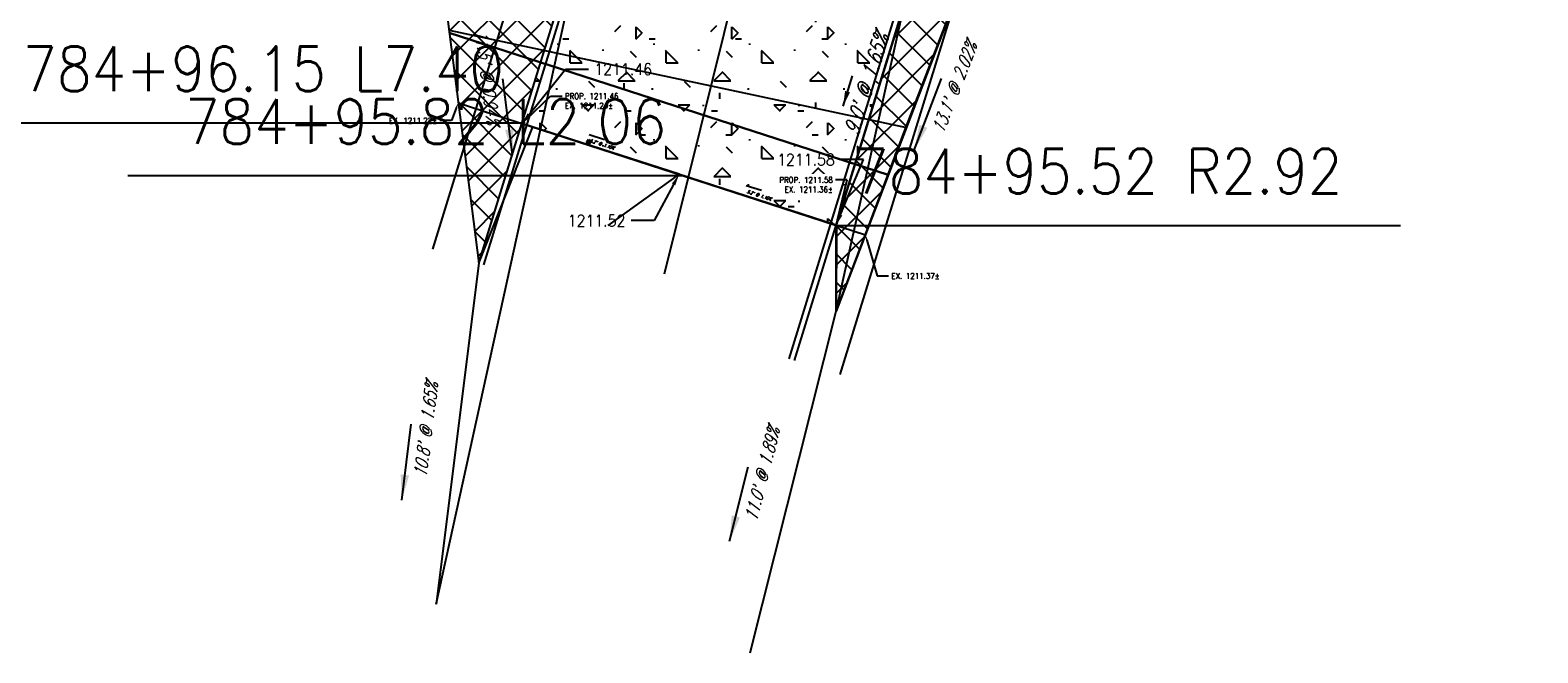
# Model space of a CAD drawing. Extents: x 167754 to 212748, y 396132 to 454338.
# Tile 127 of 150: x 168250 to 168297, y 437811 to 437830. Entities that reach past the tile are written whole.
import ezdxf
from ezdxf import colors
from ezdxf.entities.mleader import LeaderData, LeaderLine
from ezdxf.enums import TextEntityAlignment as Align
from ezdxf.math import Vec2, Vec3

# ---------------------------------------------------------------- set-up
doc = ezdxf.new("R2010")
doc.units = 0
doc.header["$MEASUREMENT"] = 0
for name, color, linetype, plot in [('0_3DP_MAT', 181, 'CONTINUOUS', False), ('0_EX. 3DP', 31, 'CONTINUOUS', False), ('0_QUANTITIES_PAVEMENT REMOVED', 130, 'CONTINUOUS', False), ('SC_SCRATCH-5', 5, 'CONTINUOUS', False)]:
    doc.layers.add(name, color=color, linetype=linetype, plot=plot)
for name, color, linetype in [('0_JLD_PR_3DP', 40, 'CONTINUOUS'), ('POLYLINE_LABEL_CORRECTION_2', 7, 'CONTINUOUS'), ('PV_P_CURB_RAMP', 3, 'CONTINUOUS'), ('PV_P_CURB_RAMP_HATCH', 3, 'CONTINUOUS'), ('PV_P_SAW_CUT_LINE', 110, 'CONTINUOUS'), ('SC_SCRATCH-6', 6, 'CONTINUOUS')]:
    doc.layers.add(name, color=color, linetype=linetype)
doc.styles.add('romans', font='romans.shx', dxfattribs={"width": 0.75, "oblique": 22.5})
doc.styles.get("Standard").update_dxf_attribs({"font": 'romans.shx', "width": 0.9})
doc.dimstyles.new('4P', dxfattribs={"dimscale": 4, "dimtxt": 0.14, "dimasz": 0.14, "dimexe": 0.05, "dimexo": 0.05, "dimgap": 0.05, "dimtad": 1, "dimzin": 0, "dimdsep": 46, "dimtxsty": 'romans', "dimcen": 0, "dimdle": 0.1, "dimclrd": 1, "dimclre": 1, "dimclrt": 7, "dimaunit": 1, "dimadec": 4, "dimazin": 0, "dimtfac": 1, "dimtmove": 0, "dimatfit": 2, "dimfxl": 1, "dimtvp": 1, "dimtolj": 1, "dimtzin": 0, "dimarcsym": 0})

msp = doc.modelspace()

# ---------------------------------------------------------------- hatches: boundary and pattern name
at = {"layer": 'PV_P_SAW_CUT_LINE', "transparency": 33554495}
h = msp.add_hatch(dxfattribs=at)
h.set_pattern_fill('ANSI37', color=256, scale=5)
h.paths.add_polyline_path([(168277.389, 437830.607), (168282.158, 437846.088), (168294.139, 437847.276), (168290.936, 437845.127), (168285.773, 437840.267), (168280.006, 437833.463), (168275.327, 437821.226), (168275.328, 437823.916)])
h = msp.add_hatch(dxfattribs=at)
h.set_pattern_fill('ANSI37', color=256, scale=5)
h.paths.add_polyline_path([(168264.142, 437822.725), (168265.492, 437827.107), (168268.095, 437835.567), (168271.204, 437845.651), (168255.377, 437845.079), (168258.527, 437840.579), (168262.685, 437834.142)])

# ---------------------------------------------------------------- linework, layer by layer
at = {"layer": '0_EX. 3DP'}
for points in [[(168269.951, 437822.392, 1211.321), (168272.953, 437834.47, 1211.59), (168275.756, 437845.707, 1211.818)], [(168272.635, 437810.528, 1211.112), (168275.327, 437821.226, 1211.321), (168280.006, 437833.463, 1211.585), (168285.773, 437840.267, 1211.724), (168290.936, 437845.127, 1211.895)], [(168255.583, 437844.785, 1211.42), (168258.527, 437840.579, 1211.335), (168262.685, 437834.142, 1211.283), (168264.142, 437822.725, 1211.175), (168262.813, 437812.048, 1210.997)]]:
    msp.add_polyline3d(points, dxfattribs=at)
at = {"layer": 'PV_P_SAW_CUT_LINE'}
msp.add_lwpolyline([(168277.389, 437830.607), (168282.158, 437846.088), (168294.139, 437847.276), (168290.936, 437845.127), (168285.773, 437840.267), (168280.006, 437833.463), (168275.327, 437821.226), (168275.328, 437823.916)], close=True, dxfattribs=at)
msp.add_lwpolyline([(168264.142, 437822.725), (168265.492, 437827.107), (168268.095, 437835.567), (168271.204, 437845.651), (168255.377, 437845.079), (168258.527, 437840.579), (168262.685, 437834.142), (168264.142, 437822.725)], dxfattribs=at)
at = {"layer": 'SC_SCRATCH-5', "elevation": 1211.43}
msp.add_lwpolyline([(168270.41, 437825.511), (168268.185, 437823.913)], dxfattribs=at)

# ---------------------------------------------------------------- texts
at = {"layer": '0_3DP_MAT', "color": 211, "style": 'romans', "oblique": 22.5, "width": 0.75}
msp.add_text("9.0' @ 1.65%", height=0.48, rotation=72.8931, dxfattribs=at).set_placement((168276.499, 437828.265), align=Align.CENTER)
at = {"layer": '0_EX. 3DP', "style": 'romans', "oblique": 22.5, "width": 0.75}
for s, rotation, p in [("11.5' @ 0.94%", 277.2726, (168264.207, 437828.535)), ("13.1' @ 2.02%", 69.0749, (168279.217, 437828.159)), ("10.8' @ 1.65%", 82.9047, (168262.684, 437817.485)), ("11.0' @ 1.89%", 75.8756, (168273.205, 437816.072))]:
    msp.add_text(s, height=0.4, rotation=rotation, dxfattribs=at).set_placement(p, align=Align.CENTER)
at = {"layer": 'POLYLINE_LABEL_CORRECTION_2', "style": 'romans', "oblique": 22.5, "width": 0.75}
for p in [(168267.982, 437826.404), (168272.9, 437824.809)]:
    msp.add_text("5.2' @ 1.10%", height=0.1, rotation=342.0281, dxfattribs=at).set_placement(p, align=Align.CENTER)
at = {"layer": 'SC_SCRATCH-6', "width": 0.9}
msp.add_text('784+96.15 L7.40', height=1.4, dxfattribs=at).set_placement((168264.927, 437828.815), align=Align.MIDDLE_RIGHT)
msp.add_text('784+95.52 R2.92', height=1.4, dxfattribs=at).set_placement((168275.893, 437825.607), align=Align.MIDDLE_LEFT)

# ---------------------------------------------------------------- leaders
at = {"layer": '0_3DP_MAT', "color": 211}
msp.add_leader([(168275.542, 437827.641), (168275.836, 437828.596)], dimstyle='4P', override={"dimscale": 20, "dimtxt": 0.12, "dimasz": 0.024, "dimdec": 2}, dxfattribs=at)
at = {"layer": '0_EX. 3DP'}
for points in [[(168265.197, 437826.122), (168264.893, 437828.503)], [(168277.771, 437826.269), (168278.628, 437828.511)], [(168261.731, 437815.305), (168262.027, 437817.686)], [(168271.993, 437814.025), (168272.578, 437816.352)]]:
    msp.add_leader(points, dimstyle='4P', override={"dimscale": 20, "dimtxt": 0.12, "dimasz": 0.04, "dimdec": 2}, dxfattribs=at)
at = {"layer": 'POLYLINE_LABEL_CORRECTION_2'}
msp.add_leader([(168272.515, 437825.164), (168272.991, 437825.01)], dimstyle='4P', override={"dimscale": 5, "dimtxt": 0.12, "dimasz": 0.02, "dimdec": 2}, dxfattribs=at)
at = {"layer": 'SC_SCRATCH-5'}
ml = msp.add_multileader_mtext('Standard', dxfattribs=at)
ml.set_content('1211.52', color=256)
ml.set_leader_properties()
ml.build(insert=Vec2(0, 0))
ml.multileader.update_dxf_attribs({"text_right_attachment_type": 3, "dogleg_length": 0.36, "arrow_head_size": 0.36, "scale": 2})
ctx = ml.context
ctx.base_point, ctx.scale, ctx.char_height, ctx.arrow_head_size, ctx.landing_gap_size, ctx.plane_origin = Vec3(168266.685, 437824.062), 2, 0.36, 0.36, 0.18, Vec3(168269.871, 437825.686)
ctx.right_attachment, ctx.text_align_type = 3, 2
notes = []
notes.append((ctx, [(1, (1, 1, 0), (168269.631, 437824.062), (-1, 0), 0.72, [(0, [(168270.41, 437825.511)], 0, [])])]))
ctx.mtext.insert, ctx.mtext.alignment, ctx.mtext.flow_direction = Vec3(168268.731, 437824.242), 3, 5
at = {"layer": 'SC_SCRATCH-6', "has_arrowhead": 0}
msp.add_leader([(168270.582, 437825.452), (168270.577, 437825.461), (168253.157, 437825.461)], dimstyle='4P', override={"dimscale": 20, "dimasz": 0.1}, dxfattribs=at)
for ctx, leaders in notes:
    for number, flags, end, landing, length, lines in leaders:
        leader = LeaderData()
        leader.index, (leader.has_last_leader_line, leader.has_dogleg_vector, leader.attachment_direction) = number, flags
        leader.last_leader_point, leader.dogleg_vector, leader.dogleg_length = Vec3(end), Vec3(landing), length
        for number, points, colour, breaks in lines:
            line = LeaderLine()
            line.index, line.vertices, line.color, line.breaks = number, Vec3.list(points), colors.encode_raw_color(colour), breaks
            leader.lines.append(line)
        ctx.leaders.append(leader)

# ---------------------------------------------------------------- next in the draw order: leaders
at = {"layer": '0_3DP_MAT'}
ml = msp.add_multileader_mtext('Standard', dxfattribs=at)
ml.set_content('PROP. 1211.46\\PEX. 1211.24±', color=256)
ml.set_leader_properties()
ml.build(insert=Vec2(0, 0))
ml.multileader.update_dxf_attribs({"dogleg_length": 0.36, "arrow_head_size": 0.18})
ctx = ml.context
ctx.base_point, ctx.char_height, ctx.arrow_head_size, ctx.landing_gap_size, ctx.plane_origin = Vec3(168266.747, 437827.958, -1211.46), 0.18, 0.18, 0.09, Vec3(168251.512, 437839.923, -1211.46)
notes = []
notes.append((ctx, [(0, (1, 1, 0), (168266.387, 437827.958, -1211.46), (1, 0), 0.36, [(0, [(168265.492, 437827.107, -1211.46)], 0, [])])]))
ctx.mtext.insert, ctx.mtext.flow_direction = Vec3(168266.837, 437828.048, -1211.46), 5
ctx.mtext.has_bg_fill, ctx.mtext.bg_color, ctx.mtext.bg_scale_factor, ctx.mtext.bg_transparency, ctx.mtext.use_window_bg_color = 1, -1027028792, 1.5, 0, 1
for ctx, leaders in notes:
    for number, flags, end, landing, length, lines in leaders:
        leader = LeaderData()
        leader.index, (leader.has_last_leader_line, leader.has_dogleg_vector, leader.attachment_direction) = number, flags
        leader.last_leader_point, leader.dogleg_vector, leader.dogleg_length = Vec3(end), Vec3(landing), length
        for number, points, colour, breaks in lines:
            line = LeaderLine()
            line.index, line.vertices, line.color, line.breaks = number, Vec3.list(points), colors.encode_raw_color(colour), breaks
            leader.lines.append(line)
        ctx.leaders.append(leader)

# ---------------------------------------------------------------- next in the draw order: hatches: boundary and pattern name
at = {"layer": 'PV_P_CURB_RAMP_HATCH', "transparency": 33554495}
h = msp.add_hatch(dxfattribs=at)
h.set_pattern_fill('CONCRE', color=256, scale=3, pattern_type=2)
h.set_pattern_definition([(0, (0, 0), (3, 3), [0.375, -2.625]), (90, (0, 0), (-3, 3), [0.375, -2.625]), (135, (0.375, 0), (-2.999999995, 2e-16), [0.5303301, -3.7123107]), (0, (0.375, 1.6875), (3, 3), [0.375, -2.625]), (45, (0.5625, 1.5), (0, 2.999999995), [0.2651649, -3.9774756]), (135, (0.5625, 1.5), (-2.999999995, 2e-16), [0.2651649, -3.9774756]), (0, (1.5, 2.4375), (3, 3), [0.5303301, -2.4696699]), (45, (1.5, 2.4375), (0, 2.999999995), [0.375, -3.8676408]), (135, (2.0303, 2.4375), (-2.999999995, 2e-16), [0.375, -3.8676408]), (90, (2.0625, 0.75), (-3, 3), [0.375, -2.625]), (45, (2.0625, 0.75), (0, 2.999999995), [0.2651649, -3.9774756]), (135, (2.25, 0.9375), (-2.999999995, 2e-16), [0.2651649, -3.9774756]), (0, (0.375, 0.75), (3, 3), [0.1875, -2.5125]), (0, (2.625, 1.5), (3, 3), [0.1875, -2.5125]), (90, (1.6875, 1.875), (-3, 3), [0.1875, -2.5125]), (135, (2.0625, 0.1875), (-2.999999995, 2e-16), [0.2651649, -3.9774756]), (135, (0.75, 2.25), (-2.999999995, 2e-16), [0.2651649, -3.9774756]), (45, (1.4062, 0.9844), (0, 2.999999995), [0.2651649, -3.9774756]), (90, (1.0312, 0.375), (-3, 3), [0.046875, -2.953125]), (90, (1.172, 1.6406), (-3, 3), [0.046875, -2.953125]), (90, (2.578, 2.1562), (-3, 3), [0.046875, -2.953125]), (90, (2.625, 0.5625), (-3, 3), [0.046875, -2.953125])])
h.paths.add_polyline_path([(168271.204, 437845.651), (168282.158, 437846.088), (168277.976, 437832.52), (168275.328, 437823.916), (168265.492, 437827.107), (168268.095, 437835.567)])

# ---------------------------------------------------------------- next in the draw order: linework, layer by layer
at = {"layer": '0_3DP_MAT', "color": 211}
for points in [[(168276.957, 437825.49), (168263.22, 437829.946)], [(168266.007, 437829.042), (168276.052, 437825.784)]]:
    msp.add_lwpolyline(points, dxfattribs=at)
msp.add_polyline3d([(168265.492, 437827.107, 1211.46), (168268.095, 437835.567, 1211.567)], dxfattribs=at)
at = {"layer": '0_EX. 3DP'}
msp.add_polyline3d([(168263.211, 437830.023, 1211.24), (168271.414, 437828.278, 1211.447), (168277.526, 437826.978, 1211.44)], dxfattribs=at)
at = {"layer": '0_JLD_PR_3DP'}
msp.add_polyline3d([(168270.41, 437825.511, 1211.52), (168265.492, 437827.107, 1211.463)], dxfattribs=at)
at = {"layer": '0_QUANTITIES_PAVEMENT REMOVED'}
msp.add_lwpolyline([(168255.377, 437845.079), (168258.527, 437840.579), (168262.685, 437834.142), (168264.142, 437822.725), (168265.83, 437826.997), (168275.333, 437823.907), (168275.327, 437821.226), (168275.719, 437822.25), (168277.46, 437826.836), (168280.006, 437833.463), (168285.773, 437840.267), (168290.936, 437845.127), (168294.139, 437847.276), (168280.903, 437845.963), (168270.235, 437845.627), (168255.377, 437845.079)], dxfattribs=at)
at = {"layer": 'PV_P_CURB_RAMP'}
msp.add_lwpolyline([(168271.204, 437845.651), (168282.158, 437846.088), (168277.976, 437832.52), (168275.328, 437823.916), (168265.492, 437827.107), (168268.095, 437835.567)], close=True, dxfattribs=at)
at = {"layer": 'SC_SCRATCH-6'}
msp.add_lwpolyline([(168262.813, 437812.048), (168267.666, 437834.187)], dxfattribs=at)

# ---------------------------------------------------------------- next in the draw order: leaders
at = {"layer": 'POLYLINE_LABEL_CORRECTION_2'}
msp.add_leader([(168267.597, 437826.759), (168268.073, 437826.605)], dimstyle='4P', override={"dimscale": 5, "dimtxt": 0.12, "dimasz": 0.02, "dimdec": 2}, dxfattribs=at)
at = {"layer": 'SC_SCRATCH-5'}
ml = msp.add_multileader_mtext('Standard', dxfattribs=at)
ml.set_content('1211.46', color=256)
ml.set_leader_properties()
ml.build(insert=Vec2(0, 0))
ml.multileader.update_dxf_attribs({"text_right_attachment_type": 3, "dogleg_length": 0.36, "arrow_head_size": 0.36, "scale": 2})
ctx = ml.context
ctx.base_point, ctx.scale, ctx.char_height, ctx.arrow_head_size, ctx.landing_gap_size, ctx.plane_origin = Vec3(168267.579, 437828.803, 1211.37), 2, 0.36, 0.36, 0.18, Vec3(168264.953, 437827.282, 1211.37)
ctx.right_attachment = 3
notes = []
notes.append((ctx, [(0, (1, 1, 0), (168266.859, 437828.803, 1211.37), (1, 0), 0.72, [(0, [(168265.492, 437827.107, 1211.37)], 0, [])])]))
ctx.mtext.insert, ctx.mtext.flow_direction = Vec3(168267.759, 437828.983, 1211.37), 5
for ctx, leaders in notes:
    for number, flags, end, landing, length, lines in leaders:
        leader = LeaderData()
        leader.index, (leader.has_last_leader_line, leader.has_dogleg_vector, leader.attachment_direction) = number, flags
        leader.last_leader_point, leader.dogleg_vector, leader.dogleg_length = Vec3(end), Vec3(landing), length
        for number, points, colour, breaks in lines:
            line = LeaderLine()
            line.index, line.vertices, line.color, line.breaks = number, Vec3.list(points), colors.encode_raw_color(colour), breaks
            leader.lines.append(line)
        ctx.leaders.append(leader)

# ---------------------------------------------------------------- next in the draw order: leaders
at = {"layer": '0_3DP_MAT'}
ml = msp.add_multileader_mtext('Standard', dxfattribs=at)
ml.set_content('EX. 1211.22±', color=256)
ml.set_leader_properties()
ml.build(insert=Vec2(0, 0))
ml.multileader.update_dxf_attribs({"dogleg_length": 0.36, "arrow_head_size": 0.18})
ctx = ml.context
ctx.base_point, ctx.char_height, ctx.arrow_head_size, ctx.landing_gap_size, ctx.plane_origin = Vec3(168261.064, 437827.194), 0.18, 0.18, 0.09, Vec3(168248.283, 437838.401)
ctx.text_align_type = 2
notes = []
notes.append((ctx, [(1, (1, 1, 0), (168263.285, 437827.194), (-1, 0), 0.36, [(0, [(168263.5, 437827.753)], 0, [])])]))
ctx.mtext.insert, ctx.mtext.alignment, ctx.mtext.flow_direction = Vec3(168262.835, 437827.284), 3, 5
ctx.mtext.has_bg_fill, ctx.mtext.bg_color, ctx.mtext.bg_scale_factor, ctx.mtext.bg_transparency, ctx.mtext.use_window_bg_color = 1, -1027028792, 1.5, 0, 1
ml = msp.add_multileader_mtext('Standard', dxfattribs=at)
ml.set_content('EX. 1211.37±', color=256)
ml.set_leader_properties()
ml.build(insert=Vec2(0, 0))
ml.multileader.update_dxf_attribs({"dogleg_length": 0.36, "arrow_head_size": 0.18})
ctx = ml.context
ctx.base_point, ctx.char_height, ctx.arrow_head_size, ctx.landing_gap_size, ctx.plane_origin = Vec3(168276.967, 437822.331), 0.18, 0.18, 0.09, Vec3(168261.025, 437834.268)
notes.append((ctx, [(0, (1, 1, 0), (168276.607, 437822.331), (1, 0), 0.36, [(0, [(168276.242, 437823.62)], 0, [])])]))
ctx.mtext.insert, ctx.mtext.flow_direction = Vec3(168277.057, 437822.421), 5
ctx.mtext.has_bg_fill, ctx.mtext.bg_color, ctx.mtext.bg_scale_factor, ctx.mtext.bg_transparency, ctx.mtext.use_window_bg_color = 1, -1027028792, 1.5, 0, 1
for ctx, leaders in notes:
    for number, flags, end, landing, length, lines in leaders:
        leader = LeaderData()
        leader.index, (leader.has_last_leader_line, leader.has_dogleg_vector, leader.attachment_direction) = number, flags
        leader.last_leader_point, leader.dogleg_vector, leader.dogleg_length = Vec3(end), Vec3(landing), length
        for number, points, colour, breaks in lines:
            line = LeaderLine()
            line.index, line.vertices, line.color, line.breaks = number, Vec3.list(points), colors.encode_raw_color(colour), breaks
            leader.lines.append(line)
        ctx.leaders.append(leader)

# ---------------------------------------------------------------- next in the draw order: linework, layer by layer
at = {"layer": 'SC_SCRATCH-6'}
msp.add_lwpolyline([(168275.327, 437821.226), (168277.501, 437830.997)], dxfattribs=at)

# ---------------------------------------------------------------- next in the draw order: texts
at = {"layer": 'SC_SCRATCH-6', "width": 0.9}
msp.add_text('784+95.82 L2.06', height=1.4, dxfattribs=at).set_placement((168270.017, 437827.161), align=Align.MIDDLE_RIGHT)

# ---------------------------------------------------------------- next in the draw order: leaders
at = {"layer": 'SC_SCRATCH-6', "has_arrowhead": 0}
msp.add_leader([(168265.492, 437827.107), (168265.487, 437827.115), (168248.067, 437827.115)], dimstyle='4P', override={"dimscale": 20, "dimasz": 0.1}, dxfattribs=at)

# ---------------------------------------------------------------- next in the draw order: leaders
at = {"layer": '0_3DP_MAT'}
ml = msp.add_multileader_mtext('Standard', dxfattribs=at)
ml.set_content('PROP. 1211.58\\PEX. 1211.36±', color=256)
ml.set_leader_properties()
ml.build(insert=Vec2(0, 0))
ml.multileader.update_dxf_attribs({"dogleg_length": 0.36, "arrow_head_size": 0.18})
ctx = ml.context
ctx.base_point, ctx.char_height, ctx.arrow_head_size, ctx.landing_gap_size, ctx.plane_origin = Vec3(168273.288, 437825.337, -0.355), 0.18, 0.18, 0.09, Vec3(168260.699, 437836.476, -0.355)
ctx.text_align_type = 2
notes = []
notes.append((ctx, [(1, (1, 1, 0), (168275.672, 437825.337, -0.355), (-1, 0), 0.36, [(0, [(168275.328, 437823.916, -0.355)], 0, [])])]))
ctx.mtext.insert, ctx.mtext.alignment, ctx.mtext.flow_direction = Vec3(168275.222, 437825.427, -0.355), 3, 5
ctx.mtext.has_bg_fill, ctx.mtext.bg_color, ctx.mtext.bg_scale_factor, ctx.mtext.bg_transparency, ctx.mtext.use_window_bg_color = 1, -1027028792, 1.5, 0, 1
for ctx, leaders in notes:
    for number, flags, end, landing, length, lines in leaders:
        leader = LeaderData()
        leader.index, (leader.has_last_leader_line, leader.has_dogleg_vector, leader.attachment_direction) = number, flags
        leader.last_leader_point, leader.dogleg_vector, leader.dogleg_length = Vec3(end), Vec3(landing), length
        for number, points, colour, breaks in lines:
            line = LeaderLine()
            line.index, line.vertices, line.color, line.breaks = number, Vec3.list(points), colors.encode_raw_color(colour), breaks
            leader.lines.append(line)
        ctx.leaders.append(leader)

# ---------------------------------------------------------------- next in the draw order: linework, layer by layer
at = {"layer": '0_3DP_MAT', "color": 4, "elevation": 1211.175}
for points in [[(168262.708, 437823.167), (168284.54, 437894.046)], [(168264.142, 437822.725), (168285.974, 437893.604)], [(168264.304, 437822.675), (168286.136, 437893.554)], [(168273.861, 437819.731), (168295.693, 437890.61)], [(168274.024, 437819.681), (168295.856, 437890.56)], [(168275.457, 437819.24), (168297.289, 437890.119)]]:
    msp.add_lwpolyline(points, dxfattribs=at)
at = {"layer": '0_3DP_MAT', "color": 211}
msp.add_polyline3d([(168277.976, 437832.52, 1211.728), (168275.328, 437823.916, 1211.58)], dxfattribs=at)
at = {"layer": '0_EX. 3DP'}
msp.add_polyline3d([(168263.22, 437829.946, 1211.24), (168276.957, 437825.49, 1211.41)], dxfattribs=at)
at = {"layer": '0_EX. 3DP', "color": 2}
msp.add_polyline3d([(168263.5, 437827.753, 1211.22), (168276.242, 437823.62, 1211.37)], dxfattribs=at)
at = {"layer": '0_JLD_PR_3DP'}
msp.add_polyline3d([(168270.41, 437825.511, 1211.52), (168275.328, 437823.916, 1211.577)], dxfattribs=at)

# ---------------------------------------------------------------- next in the draw order: leaders
at = {"layer": 'SC_SCRATCH-5'}
ml = msp.add_multileader_mtext('Standard', dxfattribs=at)
ml.set_content('1211.58', color=256)
ml.set_leader_properties()
ml.build(insert=Vec2(0, 0))
ml.multileader.update_dxf_attribs({"text_right_attachment_type": 3, "dogleg_length": 0.36, "arrow_head_size": 0.36, "scale": 2})
ctx = ml.context
ctx.base_point, ctx.scale, ctx.char_height, ctx.arrow_head_size, ctx.landing_gap_size, ctx.plane_origin = Vec3(168273.238, 437825.972, 1211.49), 2, 0.36, 0.36, 0.18, Vec3(168274.79, 437824.091, 1211.49)
ctx.right_attachment, ctx.text_align_type = 3, 2
notes = []
notes.append((ctx, [(1, (1, 1, 0), (168276.185, 437825.972, 1211.49), (-1, 0), 0.72, [(0, [(168275.328, 437823.916, 1211.49)], 0, [])])]))
ctx.mtext.insert, ctx.mtext.alignment, ctx.mtext.flow_direction = Vec3(168275.285, 437826.152, 1211.49), 3, 5
at = {"layer": 'SC_SCRATCH-6', "has_arrowhead": 0}
msp.add_leader([(168275.328, 437823.916), (168275.333, 437823.907), (168292.993, 437823.907)], dimstyle='4P', override={"dimscale": 20, "dimasz": 0.1}, dxfattribs=at)
for ctx, leaders in notes:
    for number, flags, end, landing, length, lines in leaders:
        leader = LeaderData()
        leader.index, (leader.has_last_leader_line, leader.has_dogleg_vector, leader.attachment_direction) = number, flags
        leader.last_leader_point, leader.dogleg_vector, leader.dogleg_length = Vec3(end), Vec3(landing), length
        for number, points, colour, breaks in lines:
            line = LeaderLine()
            line.index, line.vertices, line.color, line.breaks = number, Vec3.list(points), colors.encode_raw_color(colour), breaks
            leader.lines.append(line)
        ctx.leaders.append(leader)

doc.saveas('drawing.dxf')
